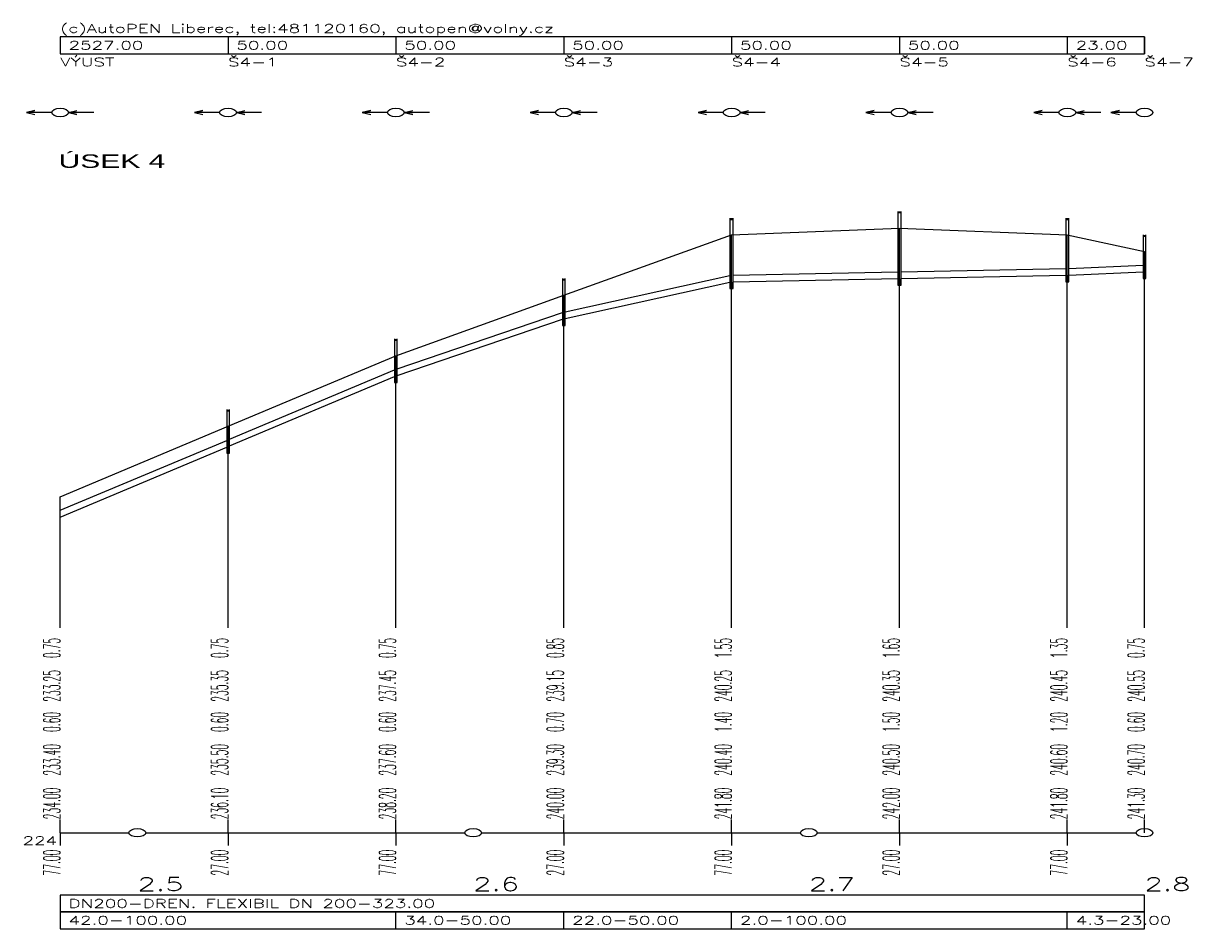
# Model space of a CAD drawing. Header units: metres. Extents: x -642454 to -638417, y -1063890 to -1061935.
# Tile 8 of 11: x -640597 to -640250, y -1062726 to -1062456. Entities that reach past the tile are written whole.
import ezdxf

# ---------------------------------------------------------------- set-up
doc = ezdxf.new("R2010")
doc.units = ezdxf.units.M
for name, color, linetype in [('KOTY', 7, 'Continuous'), ('KOTY_L', 7, 'Continuous'), ('KOTY_N', 7, 'Continuous'), ('KOTY_S', 7, 'Continuous'), ('legenda', 250, 'Continuous'), ('NADPIS_1', 7, 'Continuous'), ('objekty na TV-šachta', 7, 'Continuous'), ('POTRUBI', 1, 'Continuous'), ('ROVINA_100', 7, 'Continuous'), ('ROVINA_K', 7, 'Continuous'), ('ROVINA_L', 1, 'Continuous'), ('ROVINA_O', 1, 'Continuous'), ('SACHTY_N', 7, 'Continuous'), ('SACHTY_R', 1, 'Continuous'), ('SACHTY_SPK', 7, 'Continuous'), ('SACHTY_SPS', 7, 'Continuous'), ('TABULKY_L', 7, 'Continuous'), ('TABULKY_T', 7, 'Continuous'), ('TEREN_L', 3, 'Continuous')]:
    doc.layers.add(name, color=color, linetype=linetype)
doc.styles.add('Legend', font='arial.ttf', dxfattribs={"width": 0.8})
doc.styles.add('STYL_PP', font='ROMANS.SHX')

# ---------------------------------------------------------------- blocks, each defined once
blk = doc.blocks.new('úsek 4')
at = {"layer": 'KOTY_L'}
for p, q in [((125, 65), (125, 180)), ((100, 65), (100, 178)), ((150, 65), (150, 178)), ((161.5, 65), (161.5, 173)), ((75, 65), (75, 160)), ((50, 65), (50, 142)), ((25, 65), (25, 121)), ((0, 65), (0, 100)), ((0, 61), (0, 65)), ((25, 61), (25, 65)), ((50, 61), (50, 65)), ((75, 61), (75, 65)), ((100, 61), (100, 65)), ((125, 61), (125, 65)), ((150, 61), (150, 65)), ((161.5, 61), (161.5, 65)), ((0, 0), (0, 4)), ((25, 0), (25, 4)), ((50, 0), (50, 4)), ((75, 0), (75, 4)), ((100, 0), (100, 4)), ((125, 0), (125, 4)), ((150, 0), (150, 4)), ((161.5, 0), (161.5, 4)), ((0, 0), (0, -3.75)), ((25, 0), (25, -3.75)), ((50, 0), (50, -3.75)), ((75, 0), (75, -3.75)), ((100, 0), (100, -3.75)), ((125, 0), (125, -3.75)), ((150, 0), (150, -3.75))]:
    blk.add_line(p, q, dxfattribs=at)
at = {"layer": 'POTRUBI'}
for p, q in [((150.2, 168.02), (161.3, 168.98)), ((100.25, 166.01), (124.75, 166.99)), ((125.25, 167.01), (149.8, 167.99)), ((150.2, 166.02), (161.3, 166.98)), ((75.2, 155.09), (99.75, 165.89)), ((100.25, 164.01), (124.75, 164.99)), ((125.25, 165.01), (149.8, 165.99)), ((75.2, 153.09), (99.75, 163.89)), ((50.2, 138.14), (74.8, 154.86)), ((50.2, 136.14), (74.8, 152.86)), ((25.2, 117.17), (49.8, 137.83)), ((25.2, 115.17), (49.8, 135.83)), ((0, 96), (24.8, 116.83)), ((0, 94), (24.8, 114.83))]:
    blk.add_line(p, q, dxfattribs=at)
at = {"layer": 'ROVINA_L'}
for p, q in [((0, 0), (10.25, 0)), ((12.75, 0), (60.25, 0)), ((62.75, 0), (110.25, 0)), ((112.75, 0), (160.25, 0))]:
    blk.add_line(p, q, dxfattribs=at)
at = {"layer": 'ROVINA_O'}
for centre in [(11.5, 0), (61.5, 0), (111.5, 0), (161.5, 0)]:
    blk.add_circle(centre, 1.25, dxfattribs=at)
at = {"layer": 'SACHTY_R'}
for p, q in [((124.75, 185), (124.75, 163)), ((125.25, 163), (125.25, 185)), ((99.75, 183), (99.75, 162)), ((100.25, 162), (100.25, 183)), ((149.8, 183), (149.8, 164)), ((150.2, 164), (150.2, 183)), ((161.3, 178), (161.3, 165)), ((161.7, 165), (161.7, 178)), ((74.8, 165), (74.8, 151)), ((75.2, 151), (75.2, 165)), ((161.3, 165), (161.7, 165)), ((149.8, 164), (150.2, 164)), ((99.75, 162), (100.25, 162)), ((124.75, 163), (125.25, 163)), ((74.8, 151), (75.2, 151)), ((49.8, 147), (49.8, 134)), ((50.2, 134), (50.2, 147)), ((49.8, 134), (50.2, 134)), ((24.8, 126), (24.8, 113)), ((25.2, 113), (25.2, 126)), ((24.8, 113), (25.2, 113))]:
    blk.add_line(p, q, dxfattribs=at)
for points in [[(124.75, 184.37), (125.25, 184.37), (124.75, 185), (125.25, 185)], [(99.75, 182.37), (100.25, 182.37), (99.75, 183), (100.25, 183)], [(149.8, 182.37), (150.2, 182.37), (149.8, 183), (150.2, 183)], [(161.3, 177.37), (161.7, 177.37), (161.3, 178), (161.7, 178)], [(161.3, 165), (161.5, 165), (161.3, 166.98), (161.5, 167)], [(161.5, 165), (161.7, 165), (161.5, 167), (161.7, 167)], [(74.8, 164.37), (75.2, 164.37), (74.8, 165), (75.2, 165)], [(124.75, 163), (125, 163), (124.75, 164.99), (125, 165)], [(125, 163), (125.25, 163), (125, 165), (125.25, 165.01)], [(149.8, 164), (150, 164), (149.8, 165.99), (150, 166)], [(150, 164), (150.2, 164), (150, 166), (150.2, 166.02)], [(99.75, 162), (100, 162), (99.75, 163.89), (100, 164)], [(100, 162), (100.25, 162), (100, 164), (100.25, 164.01)], [(74.8, 151), (75, 151), (74.8, 152.86), (75, 153)], [(75, 151), (75.2, 151), (75, 153), (75.2, 153.09)], [(49.8, 146.37), (50.2, 146.37), (49.8, 147), (50.2, 147)], [(49.8, 134), (50, 134), (49.8, 135.83), (50, 136)], [(50, 134), (50.2, 134), (50, 136), (50.2, 136.14)], [(24.8, 125.37), (25.2, 125.37), (24.8, 126), (25.2, 126)], [(24.8, 113), (25, 113), (24.8, 114.83), (25, 115)], [(25, 113), (25.2, 113), (25, 115), (25.2, 115.17)]]:
    blk.add_solid(points, dxfattribs=at)
at = {"layer": 'SACHTY_SPK'}
for centre in [(0, 214.43), (25, 214.43), (50, 214.43), (75, 214.43), (100, 214.43), (125, 214.43), (150, 214.43), (161.5, 214.43)]:
    blk.add_circle(centre, 1.25, dxfattribs=at)
at = {"layer": 'SACHTY_SPS'}
for points in [[(-1.25, 214.43), (-5, 214.43), (-3.75, 215.06), (-5, 214.43), (-3.75, 213.81)], [(5, 214.43), (1.25, 214.43), (2.5, 213.81), (1.25, 214.43), (2.5, 215.06)], [(23.75, 214.43), (20, 214.43), (21.25, 215.06), (20, 214.43), (21.25, 213.81)], [(30, 214.43), (26.25, 214.43), (27.5, 213.81), (26.25, 214.43), (27.5, 215.06)], [(48.75, 214.43), (45, 214.43), (46.25, 215.06), (45, 214.43), (46.25, 213.81)], [(55, 214.43), (51.25, 214.43), (52.5, 213.81), (51.25, 214.43), (52.5, 215.06)], [(73.75, 214.43), (70, 214.43), (71.25, 215.06), (70, 214.43), (71.25, 213.81)], [(80, 214.43), (76.25, 214.43), (77.5, 213.81), (76.25, 214.43), (77.5, 215.06)], [(98.75, 214.43), (95, 214.43), (96.25, 215.06), (95, 214.43), (96.25, 213.81)], [(105, 214.43), (101.25, 214.43), (102.5, 213.81), (101.25, 214.43), (102.5, 215.06)], [(123.75, 214.43), (120, 214.43), (121.25, 215.06), (120, 214.43), (121.25, 213.81)], [(130, 214.43), (126.25, 214.43), (127.5, 213.81), (126.25, 214.43), (127.5, 215.06)], [(148.75, 214.43), (145, 214.43), (146.25, 215.06), (145, 214.43), (146.25, 213.81)], [(155, 214.43), (151.25, 214.43), (152.5, 213.81), (151.25, 214.43), (152.5, 215.06)], [(160.25, 214.43), (156.5, 214.43), (157.75, 215.06), (156.5, 214.43), (157.75, 213.81)]]:
    blk.add_lwpolyline(points, dxfattribs=at)
at = {"layer": 'TABULKY_L'}
for p, q in [((161.5, 236.93), (0, 236.93)), ((0, 236.93), (0, 231.93)), ((0, 236.93), (0, 231.93)), ((25, 236.93), (25, 231.93)), ((25, 236.93), (25, 231.93)), ((50, 236.93), (50, 231.93)), ((50, 236.93), (50, 231.93)), ((75, 236.93), (75, 231.93)), ((75, 236.93), (75, 231.93)), ((100, 236.93), (100, 231.93)), ((100, 236.93), (100, 231.93)), ((125, 236.93), (125, 231.93)), ((125, 236.93), (125, 231.93)), ((150, 236.93), (150, 231.93)), ((150, 236.93), (150, 231.93)), ((161.5, 231.93), (161.5, 236.93)), ((161.5, 236.93), (161.5, 231.93)), ((0, 231.93), (161.5, 231.93)), ((161.5, -18.55), (0, -18.55)), ((0, -18.55), (0, -23.55)), ((161.5, -23.55), (161.5, -18.55)), ((161.5, -23.55), (161.5, -18.55)), ((161.5, -23.55), (0, -23.55)), ((0, -23.55), (0, -28.55)), ((0, -23.55), (161.5, -23.55)), ((50, -28.55), (50, -23.55)), ((75, -28.55), (75, -23.55)), ((100, -28.55), (100, -23.55)), ((150, -28.55), (150, -23.55)), ((161.5, -28.55), (161.5, -23.55)), ((161.5, -28.55), (161.5, -23.55)), ((0, -28.55), (161.5, -28.55))]:
    blk.add_line(p, q, dxfattribs=at)
at = {"layer": 'TEREN_L'}
for p, q in [((100, 178), (125, 180)), ((125, 180), (150, 178)), ((75, 160), (100, 178)), ((150, 178), (161.5, 173)), ((50, 142), (75, 160)), ((25, 121), (50, 142)), ((0, 100), (25, 121))]:
    blk.add_line(p, q, dxfattribs=at)
at = {"layer": 'KOTY', "style": 'STYL_PP', "width": 0.8}
for s, p in [('0.75', (0, 52)), ('0.75', (25, 52)), ('0.75', (50, 52)), ('0.85', (75, 52)), ('1.55', (100, 52)), ('1.65', (125, 52)), ('1.35', (150, 52)), ('0.75', (161.5, 52)), ('233.25', (0, 39)), ('235.35', (25, 39)), ('237.45', (50, 39)), ('239.15', (75, 39)), ('240.25', (100, 39)), ('240.35', (125, 39)), ('240.45', (150, 39)), ('240.55', (161.5, 39)), ('0.60', (0, 30)), ('0.60', (25, 30)), ('0.60', (50, 30)), ('0.70', (75, 30)), ('1.40', (100, 30)), ('1.50', (125, 30)), ('1.20', (150, 30)), ('0.60', (161.5, 30)), ('234.00', (0, 4)), ('236.10', (25, 4)), ('238.20', (50, 4)), ('240.00', (75, 4)), ('241.80', (100, 4)), ('242.00', (125, 4)), ('241.80', (150, 4)), ('241.30', (161.5, 4))]:
    blk.add_text(s, height=2.5, rotation=90, dxfattribs=at).set_placement(p)
at = {"layer": 'KOTY_N', "style": 'STYL_PP', "width": 0.8}
for s, p in [('233.40', (0, 17)), ('235.50', (25, 17)), ('237.60', (50, 17)), ('239.30', (75, 17)), ('240.40', (100, 17)), ('240.50', (125, 17)), ('240.60', (150, 17)), ('240.70', (161.5, 17))]:
    blk.add_text(s, height=2.5, rotation=90, dxfattribs=at).set_placement(p)
at = {"layer": 'KOTY_S', "style": 'STYL_PP', "width": 0.8}
for s, p in [('77.00', (0, -12.75)), ('27.00', (25, -12.75)), ('77.00', (50, -12.75)), ('27.00', (75, -12.75)), ('77.00', (100, -12.75)), ('27.00', (125, -12.75)), ('77.00', (150, -12.75))]:
    blk.add_text(s, height=2.5, rotation=90, dxfattribs=at).set_placement(p)
at = {"layer": 'legenda', "style": 'STYL_PP', "width": 0.8}
blk.add_text('(c)AutoPEN Liberec, tel:481120160, autopen@volny.cz', height=2.5, dxfattribs=at).set_placement((0, 238.18))
at = {"layer": 'NADPIS_1', "style": 'Legend', "width": 0.8}
blk.add_text('ÚSEK 4', height=4, dxfattribs=at).set_placement((-0.24, 197.95))
at = {"layer": 'ROVINA_100', "style": 'STYL_PP', "width": 0.8}
for s, p in [('2.5', (11.5, -17.3)), ('2.6', (61.5, -17.3)), ('2.7', (111.5, -17.3)), ('2.8', (161.5, -17.3))]:
    blk.add_text(s, height=4, dxfattribs=at).set_placement(p)
at = {"layer": 'ROVINA_K', "style": 'STYL_PP', "width": 0.8}
blk.add_text('224', height=2.5, dxfattribs=at).set_placement((-5.6, -3.6))
at = {"layer": 'SACHTY_N', "style": 'STYL_PP', "width": 0.8}
for s, p in [('VÝUST', (0, 228.18)), ('Š4-1', (25, 228.18)), ('Š4-2', (50, 228.18)), ('Š4-3', (75, 228.18)), ('Š4-4', (100, 228.18)), ('Š4-5', (125, 228.18)), ('Š4-6', (150, 228.18)), ('Š4-7', (161.5, 228.18))]:
    blk.add_text(s, height=2.5, dxfattribs=at).set_placement(p)
at = {"layer": 'TABULKY_T', "style": 'STYL_PP', "width": 0.8}
for s, p in [('2527.00', (1.25, 233.18)), ('50.00', (26.25, 233.18)), ('50.00', (51.25, 233.18)), ('50.00', (76.25, 233.18)), ('50.00', (101.25, 233.18)), ('50.00', (126.25, 233.18)), ('23.00', (151.25, 233.18)), ('DN200-DREN. FLEXIBIL DN 200-323.00', (1.25, -22.3)), ('42.0-100.00', (1.25, -27.3)), ('34.0-50.00', (51.25, -27.3)), ('22.0-50.00', (76.25, -27.3)), ('2.0-100.00', (101.25, -27.3)), ('4.3-23.00', (151.25, -27.3))]:
    blk.add_text(s, height=2.5, dxfattribs=at).set_placement(p)

msp = doc.modelspace()

# ---------------------------------------------------------------- block references
at = {"layer": 'objekty na TV-šachta', "color": 5, "true_color": 0x0000ff, "xscale": 2}
msp.add_blockref('úsek 4', (-640586.03, -1062697.42), dxfattribs=at)

doc.saveas('drawing.dxf')
